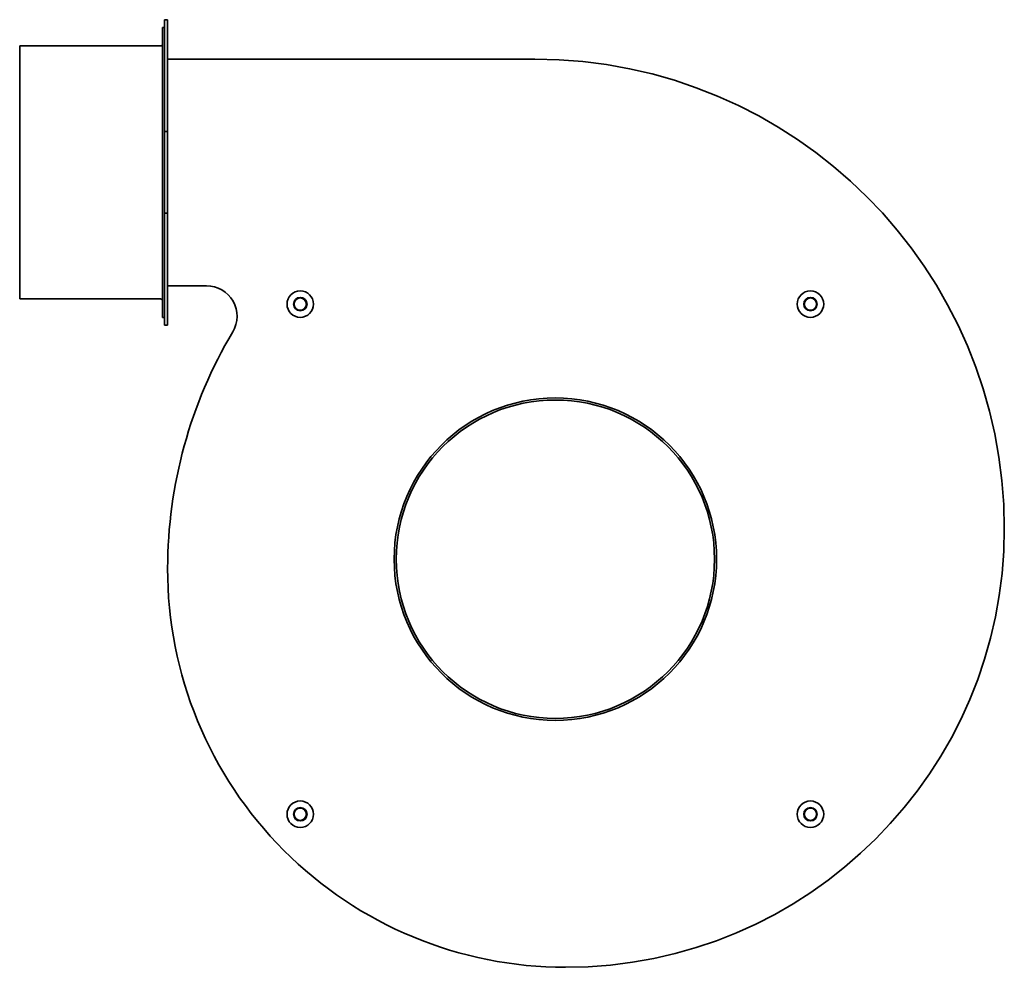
# Model space of a CAD drawing. Header units: millimetres. Extents: x 179 to 661, y 65 to 529.
import ezdxf

# ---------------------------------------------------------------- set-up
doc = ezdxf.new("R2010")
doc.units = ezdxf.units.MM
doc.header["$LTSCALE"] = 2
doc.layers.add('Krawędzie widoczne(ISO)', color=7, linetype='Continuous', lineweight=35, true_color=0x262659)

msp = doc.modelspace()

# ---------------------------------------------------------------- linework, layer by layer
at = {"layer": 'Krawędzie widoczne(ISO)'}
for p, q in [((249.74, 474.32), (249.74, 529.19)), ((251.24, 529.19), (249.74, 529.19)), ((251.24, 474.32), (251.24, 529.19)), ((248.74, 525.32), (248.74, 383.32)), ((248.74, 525.32), (249.74, 525.32)), ((178.74, 516.32), (178.74, 392.32)), ((178.74, 516.32), (247.74, 516.32)), ((251.24, 509.82), (431.24, 509.82)), ((249.74, 434.32), (249.74, 474.32)), ((249.74, 474.32), (251.24, 474.32)), ((251.24, 474.32), (251.24, 434.32)), ((249.74, 379.44), (249.74, 434.32)), ((251.24, 434.32), (249.74, 434.32)), ((251.24, 379.44), (251.24, 434.32)), ((270.25, 398.82), (251.24, 398.82)), ((178.74, 392.32), (247.74, 392.32)), ((248.74, 383.32), (249.74, 383.32)), ((249.74, 379.44), (251.24, 379.44))]:
    msp.add_line(p, q, dxfattribs=at)
for centre, radius in [((316.24, 389.82), 6.5), ((566.24, 389.82), 6.5), ((316.24, 389.82), 3.3), ((316.24, 389.82), 3), ((566.24, 389.82), 3.3), ((566.24, 389.82), 3), ((441.24, 264.82), 79), ((441.24, 264.82), 78), ((316.24, 139.82), 6.5), ((566.24, 139.82), 6.5), ((316.24, 139.82), 3.3), ((316.24, 139.82), 3), ((566.24, 139.82), 3.3), ((566.24, 139.82), 3)]:
    msp.add_circle(centre, radius, dxfattribs=at)
for centre, radius, start, end in [((247.74, 517.32), 1, 270, 0), ((431.24, 279.82), 230, 0, 90), ((270.25, 383.82), 15, 329.2603, 90), ((247.74, 391.32), 1, 0, 90), ((478.25, 260.12), 227, 149.2603, 179.951), ((446.24, 279.82), 215, 270, 0), ((446.24, 259.82), 195, 179.8536, 270)]:
    msp.add_arc(centre, radius, start, end, dxfattribs=at)

doc.saveas('drawing.dxf')
